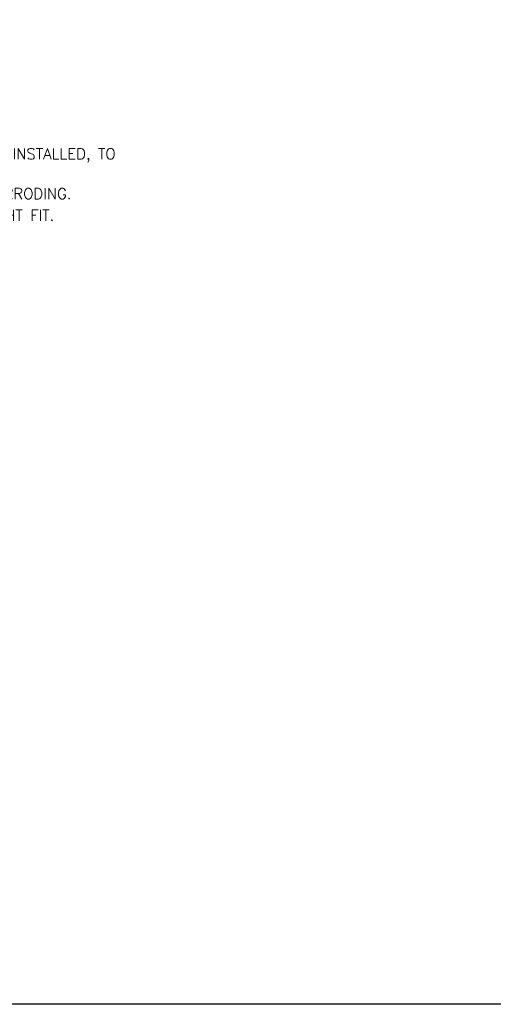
# Model space of a CAD drawing. Header units: feet. Extents: x 6 to 191, y 4 to 30.
# Tile 39 of 42: x 139.82 to 145.29, y 3.62 to 14.97. Entities that reach past the tile are written whole.
import ezdxf

# ---------------------------------------------------------------- set-up
doc = ezdxf.new("R2010")
doc.units = ezdxf.units.FT
doc.header["$MEASUREMENT"] = 0
doc.layers.add('COLUMNS', color=6, linetype='Continuous', plot=False)
doc.layers.add('text', color=9, linetype='Continuous')
doc.styles.add('SOLID', font='arialbd.ttf')

msp = doc.modelspace()

# ---------------------------------------------------------------- linework, layer by layer
at = {"layer": 'COLUMNS', "color": 2}
msp.add_lwpolyline([(130.09752, 3.62445), (130.09752, 24.37445), (160.47252, 24.37445), (160.47252, 3.62445)], close=True, dxfattribs=at)

# ---------------------------------------------------------------- texts
at = {"layer": 'text', "insert": (131.74807, 14.88497), "char_height": 0.125, "width": 9.4104173, "attachment_point": 1, "style": 'SOLID'}
msp.add_mtext('A. {\\Fsimplex|c0; STEEL I-BEAM FOR 6" AND 8" PIPE = W-6 X 12 LB/FT\\P}B.{\\Fsimplex|c0;  CONCRETE SHALL BE 5000 PSI HIGH EARLY STRENGTH CONCRETE.\\P\\P\\fArial|b1|i0|c0|p34;\\H1.2x;CUT AND PLUG NOTES:\\P1.\\Fsimplex|c0;\\H0.83333x; THE DESIGN WATER PRESSURE IS 150 PSI.\\P\\fArial|b1|i0|c0|p34;\\H1.2x;2.\\Fsimplex|c0;\\H0.83333x; THE SOIL BEARING CAPACITY IS ASSUMED TO BE 2000 LB/SF.\\P\\fArial|b1|i0|c0|p34;\\H1.2x;3.\\Fsimplex|c0;\\H0.83333x; ABANDONED WATER MAIN SHALL NOT BE CUT UNTIL 14 DAYS AFTER THE CUT AND PLUG IS INSTALLED, TO ENSURE THAT CONCRETE HAS REACHED 5000 PSI STRENGTH.\\P\\fArial|b1|i0|c0|p34;\\H1.2x;4.\\Fsimplex|c0;\\H0.83333x; THE STEEL BEAM MUST BE ENTIRELY ENCASED IN CONCRETE TO PREVENT STEEL FROM CORRODING.\\P\\fArial|b1|i0|c0|p34;\\H1.2x;5.\\Fsimplex|c0;\\H0.83333x; CONTRACTOR SHALL SHIM THE BEAM AS NECESSARY WITH STEEL PLATES TO ENSURE A TIGHT FIT.}', dxfattribs=at)

doc.saveas('drawing.dxf')
